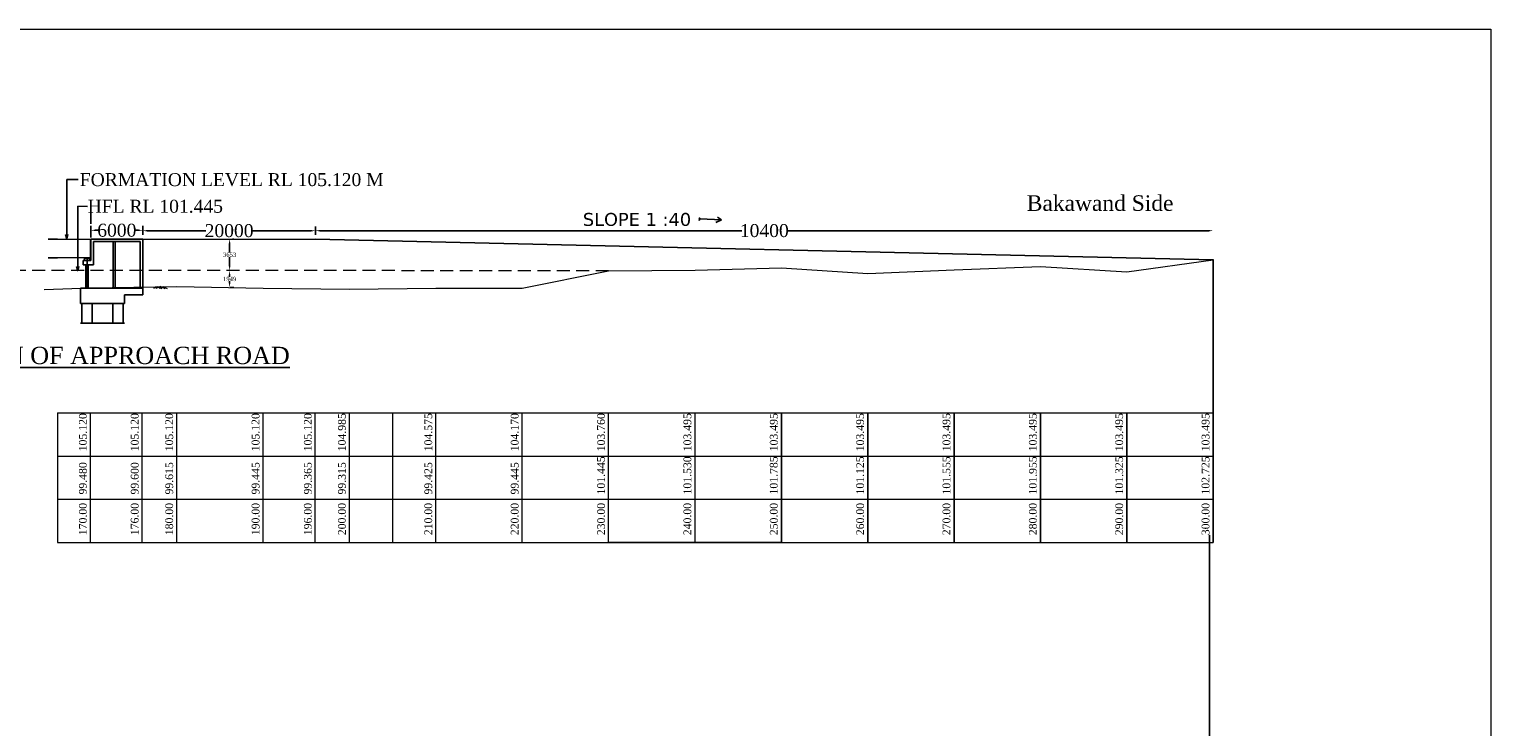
# Model space of a CAD drawing. Header units: millimetres. Extents: x -20529397 to 25259364, y -3207472 to 3138455.
# Tile 5 of 6: x 8893884 to 9063123, y -681102 to -600359. Entities that reach past the tile are written whole.
import ezdxf

# ---------------------------------------------------------------- set-up
doc = ezdxf.new("R2010")
doc.units = ezdxf.units.MM
doc.header["$LTSCALE"] = 60
doc.header["$MEASUREMENT"] = 0
doc.linetypes.add('CENTER2', pattern=[28.575, 19.05, -3.175, 3.175, -3.175])
doc.linetypes.add('HIDDEN', pattern=[0.375, 0.25, -0.125])
doc.styles.get("Standard").update_dxf_attribs({"font": 'times.ttf'})
doc.styles.add('style1', font='txt.shx', dxfattribs={"height": 1})
doc.dimstyles.get("Standard").update_dxf_attribs({"dimtxt": 400, "dimasz": 215, "dimexe": 0.18, "dimexo": 0.0625, "dimgap": 0.09, "dimtad": 0, "dimtih": 1, "dimtoh": 1, "dimdec": 0, "dimzin": 4, "dimdsep": 46, "dimtxsty": 'Standard', "dimblk": 'OPEN90', "dimcen": 0, "dimadec": 0, "dimazin": 1, "dimtfac": 1, "dimtdec": 0, "dimtix": 1, "dimtofl": 0, "dimtmove": 0, "dimatfit": 3, "dimldrblk": 'OPEN30', "dimfxl": 1, "dimtolj": 1, "dimtzin": 0, "dimarcsym": 0})

# ---------------------------------------------------------------- blocks, each defined once
blk = doc.blocks.new('*D236')
at = {"color": 0, "linetype": 'Continuous', "lineweight": -2, "ltscale": 2, "transparency": 16777216}
for p, q in [((8901527, -623634), (8901899, -623634)), ((8906527, -623634), (8906155, -623634)), ((8907027, -624143), (8907027, -623134))]:
    blk.add_line(p, q, dxfattribs=at)
for points in [[(8901527, -623551), (8901527, -623718), (8901027, -623634)], [(8906527, -623551), (8906527, -623718), (8907027, -623634)]]:
    blk.add_solid(points, dxfattribs=at)
at = {"layer": 'Defpoints', "color": 0, "linetype": 'Continuous', "lineweight": -2, "ltscale": 2, "transparency": 16777216}
for p in [(8901027, -623634), (8901027, -624643), (8907027, -624643)]:
    blk.add_point(p, dxfattribs=at)
at = {"color": 0, "linetype": 'Continuous', "lineweight": -2, "ltscale": 2, "transparency": 16777216, "insert": (8904027, -623634), "char_height": 500, "attachment_point": 5}
blk.add_mtext('\\A1;{\\H3x;6000}', dxfattribs=at)
blk = doc.blocks.new('*D237')
at = {"color": 0, "linetype": 'Continuous', "lineweight": -2, "ltscale": 2, "transparency": 16777216}
for p, q in [((8907027, -624143), (8907027, -623183)), ((8907527, -623683), (8914322, -623683)), ((8926527, -623683), (8919733, -623683))]:
    blk.add_line(p, q, dxfattribs=at)
for points in [[(8907527, -623600), (8907527, -623767), (8907027, -623683)], [(8926527, -623600), (8926527, -623767), (8927027, -623683)]]:
    blk.add_solid(points, dxfattribs=at)
at = {"layer": 'Defpoints', "color": 0, "linetype": 'Continuous', "lineweight": -2, "ltscale": 2, "transparency": 16777216}
for p in [(8927027, -623683), (8907027, -624643), (8927027, -624643)]:
    blk.add_point(p, dxfattribs=at)
at = {"color": 0, "linetype": 'Continuous', "lineweight": -2, "ltscale": 2, "transparency": 16777216, "insert": (8917027, -623683), "char_height": 500, "attachment_point": 5}
blk.add_mtext('\\A1;{\\H3x;20000}', dxfattribs=at)
blk = doc.blocks.new('*D255')
at = {"color": 0, "linetype": 'Continuous', "lineweight": -2, "ltscale": 2, "transparency": 16777216}
for p, q in [((8927027, -624143), (8927027, -623177)), ((8927527, -623677), (8976403, -623677)), ((9030479, -623677), (8981602, -623677))]:
    blk.add_line(p, q, dxfattribs=at)
for points in [[(8927527, -623594), (8927527, -623761), (8927027, -623677)], [(9030479, -623594), (9030479, -623761), (9030979, -623677)]]:
    blk.add_solid(points, dxfattribs=at)
at = {"layer": 'Defpoints', "color": 0, "linetype": 'Continuous', "lineweight": -2, "ltscale": 2, "transparency": 16777216}
for p in [(9030979, -623677), (8927027, -624643), (9030979, -624643)]:
    blk.add_point(p, dxfattribs=at)
at = {"color": 0, "linetype": 'Continuous', "lineweight": -2, "ltscale": 2, "transparency": 16777216, "insert": (8979003, -623677), "char_height": 500, "attachment_point": 5}
blk.add_mtext('\\A1;{\\H3x;10400}', dxfattribs=at)
blk = doc.blocks.new('*D261')
at = {"color": 0, "linetype": 'Continuous', "lineweight": -2, "ltscale": 2, "transparency": 16777216}
for p, q in [((8917089, -628796), (8917089, -629015)), ((8917089, -629745), (8917089, -629525)), ((8917163, -630245), (8917589, -630245))]:
    blk.add_line(p, q, dxfattribs=at)
for points in [[(8917005, -628796), (8917172, -628796), (8917089, -628296)], [(8917005, -629745), (8917172, -629745), (8917089, -630245)]]:
    blk.add_solid(points, dxfattribs=at)
at = {"layer": 'Defpoints', "color": 0, "linetype": 'Continuous', "lineweight": -2, "ltscale": 2, "transparency": 16777216}
for p in [(8916664, -628296), (8917089, -628296), (8916663, -630245)]:
    blk.add_point(p, dxfattribs=at)
at = {"color": 0, "linetype": 'Continuous', "lineweight": -2, "ltscale": 2, "transparency": 16777216, "insert": (8917089, -629270), "char_height": 500, "attachment_point": 5}
blk.add_mtext('\\A1;1949', dxfattribs=at)
blk = doc.blocks.new('*D262')
at = {"color": 0, "linetype": 'Continuous', "lineweight": -2, "ltscale": 2, "transparency": 16777216}
for p, q in [((8917089, -625143), (8917089, -626215)), ((8917424, -624643), (8917589, -624643)), ((8917089, -627796), (8917089, -626724))]:
    blk.add_line(p, q, dxfattribs=at)
for points in [[(8917006, -625143), (8917172, -625143), (8917089, -624643)], [(8917006, -627796), (8917172, -627796), (8917089, -628296)]]:
    blk.add_solid(points, dxfattribs=at)
at = {"layer": 'Defpoints', "color": 0, "linetype": 'Continuous', "lineweight": -2, "ltscale": 2, "transparency": 16777216}
for p in [(8916924, -624643), (8917089, -628296), (8917089, -628296)]:
    blk.add_point(p, dxfattribs=at)
at = {"color": 0, "linetype": 'Continuous', "lineweight": -2, "ltscale": 2, "transparency": 16777216, "insert": (8917089, -626469), "char_height": 500, "attachment_point": 5}
blk.add_mtext('\\A1;3653', dxfattribs=at)

msp = doc.modelspace()

# ---------------------------------------------------------------- hatches: boundary and pattern name
at = {"linetype": 'Continuous'}
h = msp.add_hatch(color=256, dxfattribs=at)
h.dxf.hatch_style = 1
h.paths.add_polyline_path([(8900417.2, -626818.1), (8900737.2, -626818.1), (8900737.2, -626870.1), (8900417.2, -626870.1)])
h = msp.add_hatch(color=256, dxfattribs=at)
h.dxf.hatch_style = 1
h.paths.add_polyline_path([(8900417.2, -626818.2), (8900737.2, -626818.2), (8900737.2, -626870.1), (8900417.2, -626870.1)])

# ---------------------------------------------------------------- linework, layer by layer
at = {"lineweight": 5}
for p, q in [((8764641.5, -600358.7), (9063123.2, -600358.7)), ((9063123.2, -600358.7), (9063123.2, -793794.3)), ((8897166.8, -624643.1), (8900928.5, -624643.1)), ((8904928.5, -624643.1), (8908478.5, -624643.1)), ((8908478.5, -624643.1), (8927027.2, -624643.2)), ((8900928.5, -626818.1), (8897166.8, -626818.1)), ((9000978.5, -628208.2), (9010978.5, -627808.2)), ((9010978.5, -627808.2), (9020978.5, -628438.2)), ((9020978.5, -628438.2), (9030978.5, -627038.2)), ((8950978.5, -630318.2), (8960978.5, -628318.2)), ((8960978.5, -628318.2), (8970978.5, -628233.2)), ((8970978.5, -628233.2), (8980978.5, -627978.2)), ((8980978.5, -627978.2), (8990978.5, -628638.2)), ((8990978.5, -628638.2), (9000978.5, -628208.2)), ((8895602.8, -630490.1), (8900978.5, -630283.2)), ((8900978.5, -630283.2), (8910978.5, -630148.2)), ((8908738.2, -630164.2), (8908276.6, -630368)), ((8909067.9, -630150.9), (8908554.7, -630377.4)), ((8908733.8, -630162.2), (8909246.9, -630388.8)), ((8909402, -630162.2), (8908888.9, -630388.8)), ((8909067.9, -630150.9), (8909581.1, -630377.4)), ((8909397.6, -630164.2), (8909859.2, -630368)), ((8910978.5, -630148.2), (8920978.5, -630318.2)), ((8920978.5, -630318.2), (8930978.5, -630448.2)), ((8930978.5, -630448.2), (8940978.5, -630338.2)), ((8940978.5, -630338.2), (8950978.5, -630318.2)), ((8897166.8, -644763.2), (9030978.5, -644763.2)), ((8897166.8, -644763.2), (8897166.8, -659763.2)), ((8900978.5, -659791.2), (8900978.5, -644763.2)), ((8906978.5, -659791.2), (8906978.5, -644763.2)), ((8910978.5, -659791.2), (8910978.5, -644763.2)), ((8920978.5, -659791.2), (8920978.5, -644763.2)), ((8926978.5, -659791.2), (8926978.5, -644763.2)), ((8930978.5, -659791.2), (8930978.5, -644763.2)), ((8935978.5, -659791.2), (8935978.5, -644763.2)), ((8940978.5, -659791.2), (8940978.5, -644763.2)), ((8950978.5, -659791.2), (8950978.5, -644763.2)), ((8960978.5, -659791.2), (8960978.5, -644763.2)), ((8970978.5, -659791.2), (8970978.5, -644763.2)), ((8980978.5, -659791.2), (8980978.5, -644763.2)), ((8980978.5, -659791.2), (8980978.5, -644763.2)), ((8980978.5, -659791.2), (8980978.5, -644763.2)), ((8990978.5, -659791.2), (8990978.5, -644763.2)), ((8990978.5, -659791.2), (8990978.5, -644763.2)), ((9000978.5, -659791.2), (9000978.5, -644763.2)), ((9010978.5, -659791.2), (9010978.5, -644763.2)), ((9020978.5, -659791.2), (9020978.5, -644763.2)), ((9030978.5, -659791.2), (9030978.5, -644763.2)), ((8897166.8, -649763.2), (9030978.5, -649763.2)), ((8897166.8, -654763.2), (9030978.5, -654763.2)), ((8897166.8, -659763.2), (9030978.5, -659763.2))]:
    msp.add_line(p, q, dxfattribs=at)
at = {"linetype": 'Continuous'}
for p, q in [((8901027.2, -622867.4), (8901027.2, -621508.9)), ((8901027.2, -621679.1), (8901027.2, -622695.6)), ((8901027.2, -624462.4), (8901027.2, -623103.9)), ((8901027.2, -623274.1), (8901027.2, -624290.6)), ((8900977.2, -626818.1), (8900977.2, -624643.2)), ((8901027.2, -626768.1), (8901027.2, -624643.1)), ((8901327.2, -624643.1), (8901027.2, -624643.1)), ((8901027.2, -627118.1), (8901027.2, -624643.2)), ((8907027.2, -624643.2), (8901027.2, -624643.2)), ((8901327.2, -627618.1), (8901327.2, -624943.2)), ((8906727.2, -624943.2), (8901327.2, -624943.2)), ((8903602.2, -624943.2), (8903602.2, -630312.9)), ((8903852.2, -630312.9), (8903852.2, -624943.2)), ((8906727.2, -630312.9), (8906727.2, -624943.2)), ((8907027.2, -631112.9), (8907027.2, -624643.2)), ((8900127.2, -627118.1), (8901027.2, -627118.1)), ((8901327.2, -627618.1), (8900127.2, -627618.1)), ((8900877.2, -626868.1), (8900277.2, -626868.1)), ((8900417.2, -626818.1), (8900417.2, -626870.1)), ((8900417.2, -626818.1), (8900417.2, -626870.1)), ((8900652.2, -626870.1), (8900417.2, -626870.1)), ((8900737.2, -626870.1), (8900417.2, -626870.1)), ((8900652.2, -626870.1), (8900417.2, -626870.1)), ((8900737.2, -626870.1), (8900417.2, -626870.1)), ((8900427.2, -627618.1), (8900427.2, -630312.9)), ((8900577.2, -626818.1), (8900577.2, -630312.9)), ((8900727.2, -627618.1), (8900727.2, -630312.9)), ((8900737.2, -626818.1), (8900737.2, -626870.1)), ((8900737.2, -626818.1), (8900737.2, -626870.1)), ((8899827.2, -630312.9), (8899827.2, -632112.9)), ((8899827.2, -630312.9), (8907027.2, -630312.9)), ((8904927.2, -632112.9), (8904927.2, -631112.9)), ((8907027.2, -631112.9), (8904927.2, -631112.9)), ((8904927.2, -632112.9), (8904927.2, -631112.9)), ((8907027.2, -631112.9), (8904927.2, -631112.9)), ((8904927.2, -632112.9), (8899827.2, -632112.9)), ((8904927.2, -632112.9), (8899827.2, -632112.9)), ((8899977.2, -632112.9), (8899977.2, -634396.9)), ((8901177.2, -632112.9), (8901177.2, -634396.9)), ((8903577.2, -632112.9), (8903577.2, -634396.9)), ((8904777.2, -632112.9), (8904777.2, -634396.9)), ((8904927.2, -634396.9), (8899827.2, -634396.9)), ((8904927.2, -634396.9), (8899827.2, -634396.9))]:
    msp.add_line(p, q, dxfattribs=at)
at = {"color": 7, "linetype": 'ByBlock', "lineweight": -2, "ltscale": 2, "true_color": 0xffffff}
for p, q in [((8971570.8, -622311), (8971405.3, -622173.8)), ((8971570.8, -622311), (8971422, -622490.4)), ((8971570.8, -622311), (8974062.6, -622411.5)), ((8974062.6, -622411.5), (8973383, -622713.2)), ((8974062.6, -622411.5), (8973576.1, -622100.5))]:
    msp.add_line(p, q, dxfattribs=at)
at = {"linetype": 'Continuous', "lineweight": -2, "ltscale": 2}
for p, q in [((8897166.8, -624643.1), (8896094.3, -624643.1)), ((8927027.2, -624643.1), (9030978.5, -627038.2)), ((8897166.8, -626818.1), (8896094.3, -626818.1)), ((9030978.5, -644763.2), (9030978.5, -627013.2)), ((8980978.5, -659763.2), (8980978.5, -644763.2)), ((8990978.5, -659763.2), (8990978.5, -644763.2)), ((9000978.5, -659763.2), (9000978.5, -644763.2)), ((9010978.5, -659763.2), (9010978.5, -644763.2)), ((9020978.5, -659763.2), (9020978.5, -644763.2)), ((9030978.5, -659763.2), (9030978.5, -644763.2)), ((8960978.5, -659763.2), (8970978.5, -659763.2)), ((8970978.5, -659763.2), (8980978.5, -659763.2)), ((9030563.5, -658928.4), (9030563.5, -702904.9))]:
    msp.add_line(p, q, dxfattribs=at)
at = {"linetype": 'CENTER2', "ltscale": 2}
for p, q in [((8900127.2, -627118.1), (8900127.2, -627618.1)), ((8900277.2, -626868.1), (8900277.2, -627118.1)), ((8900877.2, -626868.1), (8900877.2, -627118.1)), ((8901027.2, -626870.1), (8901027.2, -627118.1))]:
    msp.add_line(p, q, dxfattribs=at)
at = {"linetype": 'HIDDEN', "lineweight": 5, "ltscale": 100}
msp.add_line((8960978.5, -628318.2), (8880671, -628277.6), dxfattribs=at)

# ---------------------------------------------------------------- texts
at = {"color": 7, "linetype": 'ByBlock', "lineweight": -2, "ltscale": 2, "true_color": 0xffffff, "char_height": 1500, "attachment_point": 4}
for s, insert in [('{\\C256;FORMATION LEVEL RL 105.120 M}', (8899735.6, -617785.2)), ('{\\C256;HFL RL 101.445}', (8900647.4, -620863.7)), ('{\\fVerdana|b0|i0|c0|p34;\\C256;SLOPE 1 :40}', (8957987.6, -622387.3))]:
    msp.add_mtext(s, dxfattribs=dict(at, insert=insert))
at = {"lineweight": 5, "insert": (9009395, -619582.7), "char_height": 1800, "attachment_point": 1, "style": 'style1'}
msp.add_mtext('{\\fTimes New Roman|b0|i0|c0|p18;Bakawand Side   }', dxfattribs=at)
at = {"insert": (8876133.4, -637115.3), "char_height": 2073.6, "attachment_point": 1, "style": 'style1'}
msp.add_mtext('{\\fTimes New Roman|b0|i0|c0|p18;\\H0.96451x;\\LELEVATION OF APPROACH ROAD\\l \\H1.0368x;                        }', dxfattribs=at)
at = {"lineweight": 5, "char_height": 900, "attachment_point": 1, "rotation": 90}
for s, insert in [('{\\fTimes New Roman|b0|i0|c0|p18;105.120}', (8899645.3, -649217.9)), ('{\\fTimes New Roman|b0|i0|c0|p18;105.120}', (8905645.3, -649217.9)), ('{\\fTimes New Roman|b0|i0|c0|p18;105.120}', (8909645.3, -649217.9)), ('{\\fTimes New Roman|b0|i0|c0|p18;105.120}', (8919645.3, -649217.9)), ('{\\fTimes New Roman|b0|i0|c0|p18;105.120}', (8925694, -649217.9)), ('{\\fTimes New Roman|b0|i0|c0|p18;104.985}', (8929645.3, -649217.9)), ('{\\fTimes New Roman|b0|i0|c0|p18;104.575}', (8939645.3, -649217.9)), ('{\\fTimes New Roman|b0|i0|c0|p18;104.170}', (8949645.3, -649217.9)), ('{\\fTimes New Roman|b0|i0|c0|p18;103.760}', (8959645.3, -649217.9)), ('{\\fTimes New Roman|b0|i0|c0|p18;103.495}', (8969645.3, -649217.9)), ('{\\fTimes New Roman|b0|i0|c0|p18;103.495}', (8979645.3, -649217.9)), ('{\\fTimes New Roman|b0|i0|c0|p18;103.495}', (8989645.3, -649217.9)), ('{\\fTimes New Roman|b0|i0|c0|p18;103.495}', (8999645.3, -649217.9)), ('{\\fTimes New Roman|b0|i0|c0|p18;103.495}', (9009645.3, -649217.9)), ('{\\fTimes New Roman|b0|i0|c0|p18;103.495}', (9019645.3, -649217.9)), ('{\\fTimes New Roman|b0|i0|c0|p18;103.495}', (9029645.3, -649217.9)), ('{\\fTimes New Roman|b0|i0|c0|p18;101.445}', (8959645.3, -654217.9)), ('{\\fTimes New Roman|b0|i0|c0|p18;101.530}', (8969645.3, -654217.9)), ('{\\fTimes New Roman|b0|i0|c0|p18;101.785}', (8979645.3, -654217.9)), ('{\\fTimes New Roman|b0|i0|c0|p18;101.125}', (8989645.3, -654217.9)), ('{\\fTimes New Roman|b0|i0|c0|p18;101.555}', (8999645.3, -654217.9)), ('{\\fTimes New Roman|b0|i0|c0|p18;101.955}', (9009645.3, -654217.9)), ('{\\fTimes New Roman|b0|i0|c0|p18;101.325}', (9019645.3, -654217.9)), ('{\\fTimes New Roman|b0|i0|c0|p18;102.725}', (9029645.3, -654217.9)), ('{\\fTimes New Roman|b0|i0|c0|p18;99.480}', (8899645.3, -654217.9)), ('99.600', (8905645.3, -654217.9)), ('{\\fTimes New Roman|b0|i0|c0|p18;99.615}', (8909645.3, -654217.9)), ('{\\fTimes New Roman|b0|i0|c0|p18;99.445}', (8919645.3, -654217.9)), ('99.365', (8925694, -654217.9)), ('{\\fTimes New Roman|b0|i0|c0|p18;99.315}', (8929645.3, -654217.9)), ('{\\fTimes New Roman|b0|i0|c0|p18;99.445}', (8949645.3, -654217.9)), ('{\\fTimes New Roman|b0|i0|c0|p18;170.00}', (8899645.3, -658928.4)), ('176.00', (8905645.3, -658928.4)), ('{\\fTimes New Roman|b0|i0|c0|p18;180.00}', (8909645.3, -658928.4)), ('{\\fTimes New Roman|b0|i0|c0|p18;190.00}', (8919645.3, -658928.4)), ('196.00', (8925694, -658928.4)), ('{\\fTimes New Roman|b0|i0|c0|p18;200.00}', (8929645.3, -658928.4)), ('{\\fTimes New Roman|b0|i0|c0|p18;210.00}', (8939645.3, -658928.4)), ('{\\fTimes New Roman|b0|i0|c0|p18;220.00}', (8949645.3, -658928.4)), ('{\\fTimes New Roman|b0|i0|c0|p18;230.00}', (8959645.3, -658928.4)), ('{\\fTimes New Roman|b0|i0|c0|p18;240.00}', (8969645.3, -658928.4)), ('{\\fTimes New Roman|b0|i0|c0|p18;250.00}', (8979645.3, -658928.4)), ('{\\fTimes New Roman|b0|i0|c0|p18;260.00}', (8989645.3, -658928.4)), ('{\\fTimes New Roman|b0|i0|c0|p18;270.00}', (8999645.3, -658928.4)), ('{\\fTimes New Roman|b0|i0|c0|p18;280.00}', (9009645.3, -658928.4)), ('{\\fTimes New Roman|b0|i0|c0|p18;290.00}', (9019645.3, -658928.4)), ('{\\fTimes New Roman|b0|i0|c0|p18;300.00}', (9029645.3, -658928.4))]:
    msp.add_mtext(s, dxfattribs=dict(at, insert=insert))
at = {"lineweight": 5, "insert": (8939645.3, -654217.9), "char_height": 900, "width": 3390.577, "attachment_point": 1, "rotation": 90}
msp.add_mtext('{\\fTimes New Roman|b0|i0|c0|p18;99.425}', dxfattribs=at)

# ---------------------------------------------------------------- dimensions: what is measured, and where the dimension line sits
at = {"linetype": 'Continuous', "lineweight": -2, "ltscale": 2}
dim = msp.add_linear_dim(base=(8901027.2, -623634.5), p1=(8907027.2, -624643.2), p2=(8901027.2, -624643.2), angle=180, text='{\\H3x;<>}', dimstyle='Standard', override={"dimtxt": 500, "dimasz": 500, "dimexe": 500, "dimexo": 500, "dimse2": 1, "dimfxl": 300}, dxfattribs=at)
dim.commit()
dim.dimension.update_dxf_attribs({"geometry": '*D236', "text_midpoint": (8904027.2, -623634.5)})
for base, p1, p2, text, picture, middle in [((8927027.2, -623683.2), (8907027.2, -624643.2), (8927027.2, -624643.2), '{\\H3x;<>}', '*D237', (8917027.2, -623683.2)), ((9030978.5, -623677.2), (8927027.2, -624643.2), (9030978.5, -624643.2), '{\\H3x;10400}', '*D255', (8979002.8, -623677.2))]:
    dim = msp.add_linear_dim(base=base, p1=p1, p2=p2, text=text, dimstyle='Standard', override={"dimtxt": 500, "dimasz": 500, "dimexe": 500, "dimexo": 500, "dimse2": 1, "dimfxl": 300}, dxfattribs=at)
    dim.commit()
    dim.dimension.update_dxf_attribs({"geometry": picture, "text_midpoint": middle})
for base, p1, p2, picture, middle in [((8917088.9, -628295.8), (8916923.7, -624643.1), (8917088.5, -628295.8), '*D262', (8917088.9, -626469.5)), ((8917088.5, -628295.8), (8916663.3, -630244.8), (8916664.3, -628295.8), '*D261', (8917088.5, -629270.3))]:
    dim = msp.add_linear_dim(base=base, p1=p1, p2=p2, angle=90, dimstyle='Standard', override={"dimtxt": 500, "dimasz": 500, "dimexe": 500, "dimexo": 500, "dimse2": 1, "dimfxl": 300}, dxfattribs=at)
    dim.commit()
    dim.dimension.update_dxf_attribs({"geometry": picture, "text_midpoint": middle})

# ---------------------------------------------------------------- leaders
at = {"color": 7, "linetype": 'ByBlock', "lineweight": -2, "ltscale": 2, "true_color": 0xffffff}
for points in [[(8898225.9, -624606.9), (8898225.9, -617765.3), (8899531.4, -617765.3)], [(8899493.1, -628318.2), (8899493.1, -620857.5), (8900647.4, -620863.7)]]:
    msp.add_leader(points, dimstyle='Standard', override={"dimtxt": 500, "dimasz": 500, "dimfxl": 300}, dxfattribs=at)

doc.saveas('drawing.dxf')
